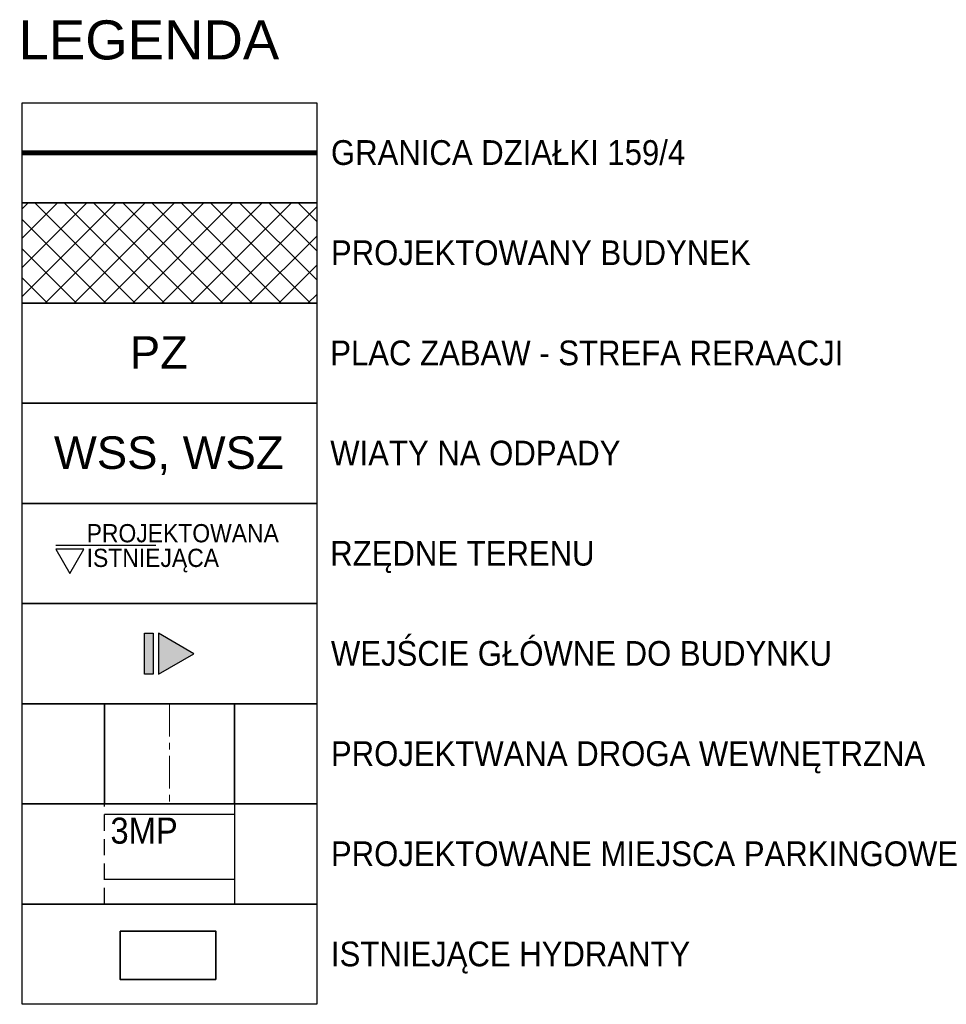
# Model space of a CAD drawing. Header units: metres. Extents: x 5484066 to 5586315, y 5680530 to 5718493.
# Tile 105 of 110: x 5516291 to 5516327, y 5683372 to 5683410. Entities that reach past the tile are written whole.
import ezdxf
from ezdxf.enums import TextEntityAlignment as Align

# ---------------------------------------------------------------- set-up
doc = ezdxf.new("R2010")
doc.units = ezdxf.units.M
doc.linetypes.add('01-SIM Weglinie-PZT-PTW_06-10-2025$0$CENTER', pattern=[2, 1.25, -0.25, 0.25, -0.25])
doc.linetypes.add('01-SIM Weglinie-PZT-PTW_06-10-2025$0$DASHED2', pattern=[0.375, 0.25, -0.125])
for name, color, linetype in [('01-SIM Weglinie-PZT-PTW_06-10-2025$0$A-Bilans', 184, 'Continuous'), ('01-SIM Weglinie-PZT-PTW_06-10-2025$0$A-Budynek', 7, 'Continuous'), ('01-SIM Weglinie-PZT-PTW_06-10-2025$0$A-Drogi-Wejścia', 222, 'Continuous'), ('01-SIM Weglinie-PZT-PTW_06-10-2025$0$A-Granica', 94, '01-SIM Weglinie-PZT-PTW_06-10-2025$0$CENTER'), ('01-SIM Weglinie-PZT-PTW_06-10-2025$0$A-Legenda', 184, 'Continuous'), ('01-SIM Weglinie-PZT-PTW_06-10-2025$0$A-Parkingi', 52, 'Continuous'), ('01-SIM Weglinie-PZT-PTW_06-10-2025$0$A-Rzędne', 210, 'Continuous'), ('_xref', 7, 'Continuous')]:
    doc.layers.add(name, color=color, linetype=linetype)
doc.layers.add('01-SIM Weglinie-PZT-PTW_06-10-2025$0$A-Drogi', color=251, linetype='Continuous', lineweight=35)
doc.layers.add('01-SIM Weglinie-PZT-PTW_06-10-2025$0$a-ppoż', color=1, linetype='Continuous', lineweight=35, true_color=0xff0000)
doc.styles.add('01-SIM Weglinie-PZT-PTW_06-10-2025$0$GEO-INFO', font='arial.ttf')
doc.styles.add('01-SIM Weglinie-PZT-PTW_06-10-2025$0$MZSK01', font='arial.ttf', dxfattribs={"width": 0.9, "height": 0.75})

# ---------------------------------------------------------------- blocks, each defined once
blk = doc.blocks.new('01-SIM Weglinie-PZT-PTW_06-10-2025')
at = {"layer": '01-SIM Weglinie-PZT-PTW_06-10-2025$0$A-Budynek', "transparency": 33554508}
h = blk.add_hatch(dxfattribs=at)
h.set_pattern_fill('ANSI37-Metric', color=256, scale=0.25, style=0)
h.set_pattern_definition([(45.000000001, (-1994339.0527, -16265.6664), (-0.56126600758, 0.561266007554), []), (135.000000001, (-1994339.0527, -16265.6664), (-0.561266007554, -0.56126600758), [])])
h.paths.add_polyline_path([(5516291.059, 5683402.86), (5516302.367, 5683402.86), (5516302.367, 5683399.013), (5516291.059, 5683399.013)])
at = {"layer": '01-SIM Weglinie-PZT-PTW_06-10-2025$0$A-Drogi-Wejścia', "transparency": 33554508}
h = blk.add_hatch(color=256, dxfattribs=at)
h.paths.add_polyline_path([(5516297.645, 5683385.549), (5516296.286, 5683386.333), (5516296.286, 5683384.764)])
h.paths.add_polyline_path([(5516296.091, 5683386.333), (5516296.091, 5683384.764), (5516295.756, 5683384.764), (5516295.756, 5683386.333)])
at = {"layer": '01-SIM Weglinie-PZT-PTW_06-10-2025$0$A-Drogi'}
for p, q in [((5516294.213, 5683383.625), (5516294.213, 5683379.778)), ((5516299.213, 5683383.625), (5516299.213, 5683379.778))]:
    blk.add_line(p, q, dxfattribs=at)
at = {"layer": '01-SIM Weglinie-PZT-PTW_06-10-2025$0$A-Drogi', "color": 141, "linetype": '01-SIM Weglinie-PZT-PTW_06-10-2025$0$CENTER', "lineweight": 15}
blk.add_line((5516296.713, 5683383.625), (5516296.713, 5683379.778), dxfattribs=at)
at = {"layer": '01-SIM Weglinie-PZT-PTW_06-10-2025$0$A-Drogi-Wejścia', "elevation": 0}
blk.add_lwpolyline([(5516296.091, 5683386.333), (5516296.091, 5683384.764), (5516295.756, 5683384.764), (5516295.756, 5683386.333)], close=True, dxfattribs=at)
at = {"layer": '01-SIM Weglinie-PZT-PTW_06-10-2025$0$A-Drogi-Wejścia'}
blk.add_lwpolyline([(5516297.645, 5683385.549), (5516296.286, 5683386.333), (5516296.286, 5683384.764)], close=True, dxfattribs=at)
at = {"layer": '01-SIM Weglinie-PZT-PTW_06-10-2025$0$A-Granica', "lineweight": 13, "ltscale": 2}
blk.add_lwpolyline([(5516291.059, 5683404.783, 0.2, 0.2, 0), (5516302.367, 5683404.783, 0.2, 0.2, 0)], format="xyseb", dxfattribs=at)
at = {"layer": '01-SIM Weglinie-PZT-PTW_06-10-2025$0$A-Legenda'}
for points in [[(5516291.059, 5683406.707), (5516302.367, 5683406.707), (5516302.367, 5683402.86), (5516291.059, 5683402.86)], [(5516291.059, 5683402.86), (5516302.367, 5683402.86), (5516302.367, 5683399.013), (5516291.059, 5683399.013)], [(5516291.059, 5683399.013), (5516302.367, 5683399.013), (5516302.367, 5683395.166), (5516291.059, 5683395.166)], [(5516291.059, 5683395.166), (5516302.367, 5683395.166), (5516302.367, 5683391.319), (5516291.059, 5683391.319)], [(5516291.059, 5683391.319), (5516302.367, 5683391.319), (5516302.367, 5683387.472), (5516291.059, 5683387.472)], [(5516291.059, 5683387.472), (5516302.367, 5683387.472), (5516302.367, 5683383.625), (5516291.059, 5683383.625)], [(5516291.059, 5683383.625), (5516302.367, 5683383.625), (5516302.367, 5683379.778), (5516291.059, 5683379.778)], [(5516291.059, 5683379.778), (5516302.367, 5683379.778), (5516302.367, 5683375.931), (5516291.059, 5683375.931)], [(5516291.059, 5683375.931), (5516302.367, 5683375.931), (5516302.367, 5683372.085), (5516291.059, 5683372.085)]]:
    blk.add_lwpolyline(points, close=True, dxfattribs=at)
at = {"layer": '01-SIM Weglinie-PZT-PTW_06-10-2025$0$A-Parkingi', "linetype": '01-SIM Weglinie-PZT-PTW_06-10-2025$0$DASHED2', "ltscale": 2.5}
blk.add_line((5516294.213, 5683375.931), (5516294.213, 5683379.778), dxfattribs=at)
at = {"layer": '01-SIM Weglinie-PZT-PTW_06-10-2025$0$A-Parkingi'}
for p, q in [((5516299.213, 5683379.778), (5516299.213, 5683375.931)), ((5516294.213, 5683379.386), (5516299.213, 5683379.386)), ((5516294.213, 5683376.886), (5516299.213, 5683376.886))]:
    blk.add_line(p, q, dxfattribs=at)
at = {"layer": '01-SIM Weglinie-PZT-PTW_06-10-2025$0$a-ppoż', "linetype": 'ByBlock'}
blk.add_lwpolyline([(5516294.813, 5683374.898), (5516298.49, 5683374.898), (5516298.49, 5683373.039), (5516294.813, 5683373.039)], close=True, dxfattribs=at)
at = {"layer": '01-SIM Weglinie-PZT-PTW_06-10-2025$0$A-Rzędne', "color": 26}
blk.add_line((5516292.341, 5683389.711), (5516296.189, 5683389.711), dxfattribs=at)
blk.add_lwpolyline([(5516292.885, 5683388.626), (5516293.428, 5683389.567), (5516292.341, 5683389.567)], close=True, dxfattribs=at)
at = {"layer": '01-SIM Weglinie-PZT-PTW_06-10-2025$0$A-Bilans', "lineweight": 0, "style": '01-SIM Weglinie-PZT-PTW_06-10-2025$0$GEO-INFO'}
for s, p in [('PZ', (5516296.304, 5683397.117, 31.4)), ('WSS, WSZ', (5516296.687, 5683393.27, 31.4))]:
    blk.add_text(s, height=1.25, dxfattribs=at).set_placement(p, align=Align.MIDDLE_CENTER)
at = {"layer": '01-SIM Weglinie-PZT-PTW_06-10-2025$0$A-Bilans', "insert": (5516294.445, 5683379.254), "char_height": 1, "width": 24.42792, "attachment_point": 1, "rotation": 0, "style": '01-SIM Weglinie-PZT-PTW_06-10-2025$0$MZSK01'}
blk.add_mtext('\\A1;3MP ', dxfattribs=at)
at = {"layer": '01-SIM Weglinie-PZT-PTW_06-10-2025$0$A-Legenda', "style": '01-SIM Weglinie-PZT-PTW_06-10-2025$0$MZSK01'}
blk.add_text('LEGENDA', height=1.5, dxfattribs=at).set_placement((5516290.915, 5683408.369))
at = {"layer": '01-SIM Weglinie-PZT-PTW_06-10-2025$0$A-Legenda', "char_height": 0.95, "width": 24.42792, "attachment_point": 1, "rotation": 0, "style": '01-SIM Weglinie-PZT-PTW_06-10-2025$0$MZSK01'}
for s, insert in [('\\A1;GRANICA DZIAŁKI 159/4', (5516302.915, 5683405.269)), ('\\A1;PROJEKTOWANY BUDYNEK', (5516302.915, 5683401.422)), ('\\A1;PLAC ZABAW - STREFA RERAACJI', (5516302.888, 5683397.575)), ('\\A1;WIATY NA ODPADY', (5516302.888, 5683393.728)), ('\\A1;RZĘDNE TERENU', (5516302.888, 5683389.881)), ('\\A1;WEJŚCIE GŁÓWNE DO BUDYNKU', (5516302.915, 5683386.035)), ('\\A1;PROJEKTWANA DROGA WEWNĘTRZNA', (5516302.915, 5683382.188)), ('\\A1;PROJEKTOWANE MIEJSCA PARKINGOWE ', (5516302.915, 5683378.341)), ('\\A1;ISTNIEJĄCE HYDRANTY', (5516302.915, 5683374.494))]:
    blk.add_mtext(s, dxfattribs=dict(at, insert=insert))
at = {"layer": '01-SIM Weglinie-PZT-PTW_06-10-2025$0$A-Rzędne', "color": 26, "char_height": 0.7, "width": 24.42792, "attachment_point": 1, "rotation": 0, "style": '01-SIM Weglinie-PZT-PTW_06-10-2025$0$MZSK01'}
for s, insert in [('\\A1;PROJEKTOWANA', (5516293.531, 5683390.526)), ('\\A1;ISTNIEJĄCA', (5516293.531, 5683389.579))]:
    blk.add_mtext(s, dxfattribs=dict(at, insert=insert))

msp = doc.modelspace()

# ---------------------------------------------------------------- block references
at = {"layer": '_xref'}
msp.add_blockref('01-SIM Weglinie-PZT-PTW_06-10-2025', (0, 0), dxfattribs=at)

doc.saveas('drawing.dxf')
